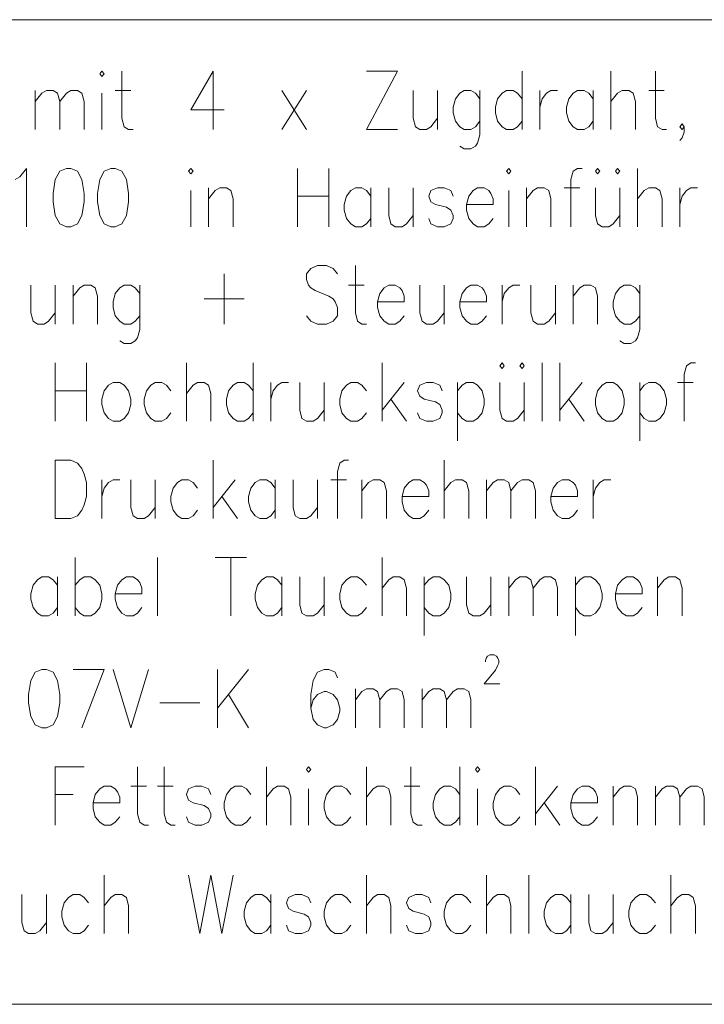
# Model space of a CAD drawing. Extents: x 193 to 943, y 26 to 526.
# Tile 248 of 256: x 559 to 581, y 66 to 98. Entities that reach past the tile are written whole.
import ezdxf

# ---------------------------------------------------------------- set-up
doc = ezdxf.new("R2010")
doc.units = 0
doc.layers.get('0').update_dxf_attribs({"lineweight": 25})
doc.layers.add('KG4_HLS_TEXTE', color=7, linetype='Continuous', lineweight=13)

# ---------------------------------------------------------------- blocks, each defined once
blk = doc.blocks.new('DWGOBJEKT-A069I1907N', base_point=(510.364, 66.327))
at = {"color": 0, "linetype": 'ByBlock', "lineweight": -2, "ltscale": 0.13}
for p, q in [((532.98, 97.953), (633.494, 97.953)), ((561.916, 96.303), (561.844, 96.214)), ((561.844, 96.214), (561.916, 96.125)), ((561.987, 96.214), (561.916, 96.303)), ((561.916, 96.125), (561.987, 96.214)), ((562.559, 96.303), (562.559, 94.785)), ((565.487, 96.303), (564.773, 95.053)), ((565.487, 96.303), (565.487, 94.428)), ((571.416, 96.303), (570.416, 94.428)), ((570.416, 96.303), (571.416, 96.303)), ((575.416, 96.303), (575.416, 94.428)), ((578.273, 96.303), (578.273, 94.428)), ((579.702, 96.303), (579.702, 94.785)), ((559.773, 95.678), (559.773, 94.428)), ((559.773, 95.321), (559.987, 95.589)), ((559.987, 95.589), (560.13, 95.678)), ((560.13, 95.678), (560.344, 95.678)), ((560.344, 95.678), (560.487, 95.589)), ((560.487, 95.589), (560.559, 95.321)), ((560.559, 95.321), (560.773, 95.589)), ((560.773, 95.589), (560.916, 95.678)), ((560.916, 95.678), (561.13, 95.678)), ((561.13, 95.678), (561.273, 95.589)), ((561.273, 95.589), (561.344, 95.321)), ((561.916, 95.589), (561.916, 94.428)), ((562.344, 95.678), (562.844, 95.678)), ((567.702, 95.678), (568.487, 94.428)), ((568.487, 95.678), (567.702, 94.428)), ((571.916, 95.678), (571.916, 94.785)), ((572.702, 95.678), (572.702, 94.428)), ((573.416, 95.589), (573.273, 95.41)), ((573.559, 95.678), (573.416, 95.589)), ((573.773, 95.678), (573.559, 95.678)), ((573.916, 95.589), (573.773, 95.678)), ((574.059, 95.41), (573.916, 95.589)), ((574.059, 95.678), (574.059, 94.25)), ((574.773, 95.589), (574.63, 95.41)), ((574.916, 95.678), (574.773, 95.589)), ((575.13, 95.678), (574.916, 95.678)), ((575.273, 95.589), (575.13, 95.678)), ((575.416, 95.41), (575.273, 95.589)), ((575.987, 95.678), (575.987, 94.428)), ((576.059, 95.41), (576.202, 95.589)), ((576.202, 95.589), (576.344, 95.678)), ((576.344, 95.678), (576.559, 95.678)), ((577.059, 95.589), (576.916, 95.41)), ((577.202, 95.678), (577.059, 95.589)), ((577.416, 95.678), (577.202, 95.678)), ((577.559, 95.589), (577.416, 95.678)), ((577.702, 95.41), (577.559, 95.589)), ((577.702, 95.678), (577.702, 94.428)), ((578.273, 95.321), (578.487, 95.589)), ((578.487, 95.589), (578.63, 95.678)), ((578.63, 95.678), (578.844, 95.678)), ((578.844, 95.678), (578.987, 95.589)), ((578.987, 95.589), (579.059, 95.321)), ((579.487, 95.678), (579.987, 95.678)), ((560.559, 95.321), (560.559, 94.428)), ((561.344, 95.321), (561.344, 94.428)), ((573.273, 95.41), (573.202, 95.142)), ((574.63, 95.41), (574.559, 95.142)), ((575.987, 95.142), (576.059, 95.41)), ((576.916, 95.41), (576.844, 95.142)), ((579.059, 95.321), (579.059, 94.428)), ((564.773, 95.053), (565.844, 95.053)), ((573.202, 95.142), (573.202, 94.964)), ((573.202, 94.964), (573.273, 94.696)), ((574.559, 95.142), (574.559, 94.964)), ((574.559, 94.964), (574.63, 94.696)), ((576.844, 95.142), (576.844, 94.964)), ((576.844, 94.964), (576.916, 94.696)), ((562.559, 94.785), (562.63, 94.517)), ((571.916, 94.785), (571.987, 94.517)), ((572.487, 94.517), (572.702, 94.785)), ((573.273, 94.696), (573.416, 94.517)), ((573.916, 94.517), (574.059, 94.696)), ((574.63, 94.696), (574.773, 94.517)), ((575.273, 94.517), (575.416, 94.696)), ((576.916, 94.696), (577.059, 94.517)), ((577.559, 94.517), (577.702, 94.696)), ((579.702, 94.785), (579.773, 94.517)), ((580.487, 94.517), (580.559, 94.607)), ((580.559, 94.607), (580.63, 94.517)), ((562.63, 94.517), (562.773, 94.428)), ((562.773, 94.428), (562.916, 94.428)), ((570.416, 94.428), (571.416, 94.428)), ((571.987, 94.517), (572.13, 94.428)), ((572.13, 94.428), (572.344, 94.428)), ((572.344, 94.428), (572.487, 94.517)), ((573.416, 94.517), (573.559, 94.428)), ((573.559, 94.428), (573.773, 94.428)), ((573.773, 94.428), (573.916, 94.517)), ((574.059, 94.25), (573.987, 93.982)), ((574.773, 94.517), (574.916, 94.428)), ((574.916, 94.428), (575.13, 94.428)), ((575.13, 94.428), (575.273, 94.517)), ((577.059, 94.517), (577.202, 94.428)), ((577.202, 94.428), (577.416, 94.428)), ((577.416, 94.428), (577.559, 94.517)), ((579.773, 94.517), (579.916, 94.428)), ((579.916, 94.428), (580.059, 94.428)), ((580.559, 94.428), (580.487, 94.517)), ((580.63, 94.517), (580.559, 94.428)), ((580.63, 94.339), (580.559, 94.16)), ((580.63, 94.517), (580.63, 94.339)), ((573.987, 93.982), (573.916, 93.892)), ((580.559, 94.16), (580.487, 94.071)), ((573.559, 93.803), (573.416, 93.892)), ((573.773, 93.803), (573.559, 93.803)), ((573.916, 93.892), (573.773, 93.803)), ((559.273, 92.91), (559.487, 93.178)), ((559.487, 93.178), (559.487, 91.303)), ((560.559, 93.089), (560.416, 92.821)), ((560.773, 93.178), (560.559, 93.089)), ((560.916, 93.178), (560.773, 93.178)), ((561.13, 93.089), (560.916, 93.178)), ((561.273, 92.821), (561.13, 93.089)), ((561.987, 93.089), (561.844, 92.821)), ((562.202, 93.178), (561.987, 93.089)), ((562.344, 93.178), (562.202, 93.178)), ((562.559, 93.089), (562.344, 93.178)), ((562.702, 92.821), (562.559, 93.089)), ((564.773, 93.178), (564.702, 93.089)), ((564.702, 93.089), (564.773, 93)), ((564.844, 93.089), (564.773, 93.178)), ((564.773, 93), (564.844, 93.089)), ((568.202, 93.178), (568.202, 91.303)), ((569.202, 93.178), (569.202, 91.303)), ((574.987, 93.178), (574.916, 93.089)), ((574.916, 93.089), (574.987, 93)), ((575.059, 93.089), (574.987, 93.178)), ((574.987, 93), (575.059, 93.089)), ((577.059, 93.089), (576.987, 92.821)), ((577.202, 93.178), (577.059, 93.089)), ((577.344, 93.178), (577.202, 93.178)), ((577.844, 93.178), (577.773, 93.089)), ((577.773, 93.089), (577.844, 93)), ((577.916, 93.089), (577.844, 93.178)), ((577.844, 93), (577.916, 93.089)), ((578.487, 93.178), (578.416, 93.089)), ((578.416, 93.089), (578.487, 93)), ((578.559, 93.089), (578.487, 93.178)), ((578.487, 93), (578.559, 93.089)), ((579.13, 93.178), (579.13, 91.303)), ((559.13, 92.821), (559.273, 92.91)), ((560.416, 92.821), (560.344, 92.375)), ((561.344, 92.375), (561.273, 92.821)), ((561.844, 92.821), (561.773, 92.375)), ((562.773, 92.375), (562.702, 92.821)), ((576.987, 92.821), (576.987, 91.303)), ((560.344, 92.375), (560.344, 92.107)), ((561.344, 92.107), (561.344, 92.375)), ((561.773, 92.375), (561.773, 92.107)), ((562.773, 92.107), (562.773, 92.375)), ((564.773, 92.464), (564.773, 91.303)), ((565.344, 92.553), (565.344, 91.303)), ((565.344, 92.196), (565.559, 92.464)), ((565.559, 92.464), (565.702, 92.553)), ((565.702, 92.553), (565.916, 92.553)), ((565.916, 92.553), (566.059, 92.464)), ((566.059, 92.464), (566.13, 92.196)), ((569.916, 92.464), (569.773, 92.285)), ((570.059, 92.553), (569.916, 92.464)), ((570.273, 92.553), (570.059, 92.553)), ((570.416, 92.464), (570.273, 92.553)), ((570.559, 92.285), (570.416, 92.464)), ((570.559, 92.553), (570.559, 91.303)), ((571.13, 92.553), (571.13, 91.66)), ((571.916, 92.553), (571.916, 91.303)), ((572.487, 92.464), (572.416, 92.285)), ((572.702, 92.553), (572.487, 92.464)), ((572.916, 92.553), (572.702, 92.553)), ((573.13, 92.464), (572.916, 92.553)), ((573.202, 92.285), (573.13, 92.464)), ((573.844, 92.464), (573.702, 92.285)), ((573.987, 92.553), (573.844, 92.464)), ((574.202, 92.553), (573.987, 92.553)), ((574.344, 92.464), (574.202, 92.553)), ((574.416, 92.375), (574.344, 92.464)), ((574.487, 92.196), (574.416, 92.375)), ((574.987, 92.464), (574.987, 91.303)), ((575.559, 92.553), (575.559, 91.303)), ((575.559, 92.196), (575.773, 92.464)), ((575.773, 92.464), (575.916, 92.553)), ((575.916, 92.553), (576.13, 92.553)), ((576.13, 92.553), (576.273, 92.464)), ((576.273, 92.464), (576.344, 92.196)), ((576.773, 92.553), (577.273, 92.553)), ((577.773, 92.553), (577.773, 91.66)), ((578.559, 92.553), (578.559, 91.303)), ((579.13, 92.196), (579.344, 92.464)), ((579.344, 92.464), (579.487, 92.553)), ((579.487, 92.553), (579.702, 92.553)), ((579.702, 92.553), (579.844, 92.464)), ((579.844, 92.464), (579.916, 92.196)), ((580.487, 92.553), (580.487, 91.303)), ((580.559, 92.285), (580.702, 92.464)), ((580.702, 92.464), (580.844, 92.553)), ((580.844, 92.553), (581.059, 92.553)), ((560.344, 92.107), (560.416, 91.66)), ((561.273, 91.66), (561.344, 92.107)), ((561.773, 92.107), (561.844, 91.66)), ((562.702, 91.66), (562.773, 92.107)), ((566.13, 92.196), (566.13, 91.303)), ((568.202, 92.285), (569.202, 92.285)), ((569.773, 92.285), (569.702, 92.017)), ((572.416, 92.285), (572.487, 92.107)), ((572.487, 92.107), (572.63, 92.017)), ((573.702, 92.285), (573.63, 92.017)), ((574.487, 92.017), (574.487, 92.196)), ((576.344, 92.196), (576.344, 91.303)), ((579.916, 92.196), (579.916, 91.303)), ((580.487, 92.017), (580.559, 92.285)), ((569.702, 92.017), (569.702, 91.839)), ((569.702, 91.839), (569.773, 91.571)), ((572.63, 92.017), (572.987, 91.928)), ((572.987, 91.928), (573.13, 91.839)), ((573.13, 91.839), (573.202, 91.66)), ((573.63, 92.017), (574.487, 92.017)), ((573.63, 92.017), (573.63, 91.839)), ((573.63, 91.839), (573.702, 91.571)), ((560.416, 91.66), (560.559, 91.392)), ((561.13, 91.392), (561.273, 91.66)), ((561.844, 91.66), (561.987, 91.392)), ((562.559, 91.392), (562.702, 91.66)), ((569.773, 91.571), (569.916, 91.392)), ((570.416, 91.392), (570.559, 91.571)), ((571.13, 91.66), (571.202, 91.392)), ((571.702, 91.392), (571.916, 91.66)), ((572.487, 91.392), (572.416, 91.571)), ((573.202, 91.571), (573.13, 91.392)), ((573.202, 91.66), (573.202, 91.571)), ((573.702, 91.571), (573.844, 91.392)), ((574.344, 91.392), (574.487, 91.571)), ((577.773, 91.66), (577.844, 91.392)), ((578.344, 91.392), (578.559, 91.66)), ((560.559, 91.392), (560.773, 91.303)), ((560.773, 91.303), (560.916, 91.303)), ((560.916, 91.303), (561.13, 91.392)), ((561.987, 91.392), (562.202, 91.303)), ((562.202, 91.303), (562.344, 91.303)), ((562.344, 91.303), (562.559, 91.392)), ((569.916, 91.392), (570.059, 91.303)), ((570.059, 91.303), (570.273, 91.303)), ((570.273, 91.303), (570.416, 91.392)), ((571.202, 91.392), (571.344, 91.303)), ((571.344, 91.303), (571.559, 91.303)), ((571.559, 91.303), (571.702, 91.392)), ((572.702, 91.303), (572.487, 91.392)), ((572.916, 91.303), (572.702, 91.303)), ((573.13, 91.392), (572.916, 91.303)), ((573.844, 91.392), (573.987, 91.303)), ((573.987, 91.303), (574.202, 91.303)), ((574.202, 91.303), (574.344, 91.392)), ((577.844, 91.392), (577.987, 91.303)), ((577.987, 91.303), (578.202, 91.303)), ((578.202, 91.303), (578.344, 91.392)), ((568.63, 89.964), (568.487, 89.785)), ((568.844, 90.053), (568.63, 89.964)), ((569.13, 90.053), (568.844, 90.053)), ((569.344, 89.964), (569.13, 90.053)), ((569.487, 89.785), (569.344, 89.964)), ((570.059, 90.053), (570.059, 88.535)), ((565.844, 89.785), (565.844, 88.178)), ((568.487, 89.785), (568.487, 89.607)), ((568.487, 89.607), (568.559, 89.428)), ((559.63, 89.428), (559.63, 88.535)), ((560.416, 89.428), (560.416, 88.178)), ((560.987, 89.428), (560.987, 88.178)), ((560.987, 89.071), (561.202, 89.339)), ((561.202, 89.339), (561.344, 89.428)), ((561.344, 89.428), (561.559, 89.428)), ((561.559, 89.428), (561.702, 89.339)), ((561.702, 89.339), (561.773, 89.071)), ((562.487, 89.339), (562.344, 89.16)), ((562.63, 89.428), (562.487, 89.339)), ((562.844, 89.428), (562.63, 89.428)), ((562.987, 89.339), (562.844, 89.428)), ((563.13, 89.16), (562.987, 89.339)), ((563.13, 89.428), (563.13, 88)), ((568.559, 89.428), (568.63, 89.339)), ((568.63, 89.339), (568.773, 89.25)), ((568.773, 89.25), (569.202, 89.071)), ((569.844, 89.428), (570.344, 89.428)), ((570.987, 89.339), (570.844, 89.16)), ((571.13, 89.428), (570.987, 89.339)), ((571.344, 89.428), (571.13, 89.428)), ((571.487, 89.339), (571.344, 89.428)), ((571.559, 89.25), (571.487, 89.339)), ((571.63, 89.071), (571.559, 89.25)), ((572.13, 89.428), (572.13, 88.535)), ((572.916, 89.428), (572.916, 88.178)), ((573.63, 89.339), (573.487, 89.16)), ((573.773, 89.428), (573.63, 89.339)), ((573.987, 89.428), (573.773, 89.428)), ((574.13, 89.339), (573.987, 89.428)), ((574.202, 89.25), (574.13, 89.339)), ((574.273, 89.071), (574.202, 89.25)), ((574.773, 89.428), (574.773, 88.178)), ((574.844, 89.16), (574.987, 89.339)), ((574.987, 89.339), (575.13, 89.428)), ((575.13, 89.428), (575.344, 89.428)), ((575.702, 89.428), (575.702, 88.535)), ((576.487, 89.428), (576.487, 88.178)), ((577.059, 89.428), (577.059, 88.178)), ((577.059, 89.071), (577.273, 89.339)), ((577.273, 89.339), (577.416, 89.428)), ((577.416, 89.428), (577.63, 89.428)), ((577.63, 89.428), (577.773, 89.339)), ((577.773, 89.339), (577.844, 89.071)), ((578.559, 89.339), (578.416, 89.16)), ((578.702, 89.428), (578.559, 89.339)), ((578.916, 89.428), (578.702, 89.428)), ((579.059, 89.339), (578.916, 89.428)), ((579.202, 89.16), (579.059, 89.339)), ((579.202, 89.428), (579.202, 88)), ((561.773, 89.071), (561.773, 88.178)), ((562.344, 89.16), (562.273, 88.892)), ((562.273, 88.892), (562.273, 88.714)), ((565.202, 88.982), (566.487, 88.982)), ((569.202, 89.071), (569.344, 88.982)), ((569.344, 88.982), (569.416, 88.892)), ((569.416, 88.892), (569.487, 88.714)), ((570.844, 89.16), (570.773, 88.892)), ((570.773, 88.892), (571.63, 88.892)), ((570.773, 88.892), (570.773, 88.714)), ((571.63, 88.892), (571.63, 89.071)), ((573.487, 89.16), (573.416, 88.892)), ((573.416, 88.892), (574.273, 88.892)), ((573.416, 88.892), (573.416, 88.714)), ((574.273, 88.892), (574.273, 89.071)), ((574.773, 88.892), (574.844, 89.16)), ((577.844, 89.071), (577.844, 88.178)), ((578.416, 89.16), (578.344, 88.892)), ((578.344, 88.892), (578.344, 88.714)), ((562.273, 88.714), (562.344, 88.446)), ((569.487, 88.714), (569.487, 88.446)), ((570.773, 88.714), (570.844, 88.446)), ((573.416, 88.714), (573.487, 88.446)), ((578.344, 88.714), (578.416, 88.446)), ((559.63, 88.535), (559.702, 88.267)), ((559.702, 88.267), (559.844, 88.178)), ((560.059, 88.178), (560.202, 88.267)), ((560.202, 88.267), (560.416, 88.535)), ((562.344, 88.446), (562.487, 88.267)), ((562.487, 88.267), (562.63, 88.178)), ((562.844, 88.178), (562.987, 88.267)), ((562.987, 88.267), (563.13, 88.446)), ((568.63, 88.267), (568.487, 88.446)), ((568.844, 88.178), (568.63, 88.267)), ((569.344, 88.267), (569.13, 88.178)), ((569.487, 88.446), (569.344, 88.267)), ((570.059, 88.535), (570.13, 88.267)), ((570.13, 88.267), (570.273, 88.178)), ((570.844, 88.446), (570.987, 88.267)), ((570.987, 88.267), (571.13, 88.178)), ((571.344, 88.178), (571.487, 88.267)), ((571.487, 88.267), (571.63, 88.446)), ((572.13, 88.535), (572.202, 88.267)), ((572.202, 88.267), (572.344, 88.178)), ((572.559, 88.178), (572.702, 88.267)), ((572.702, 88.267), (572.916, 88.535)), ((573.487, 88.446), (573.63, 88.267)), ((573.63, 88.267), (573.773, 88.178)), ((573.987, 88.178), (574.13, 88.267)), ((574.13, 88.267), (574.273, 88.446)), ((575.702, 88.535), (575.773, 88.267)), ((575.773, 88.267), (575.916, 88.178)), ((576.13, 88.178), (576.273, 88.267)), ((576.273, 88.267), (576.487, 88.535)), ((578.416, 88.446), (578.559, 88.267)), ((578.559, 88.267), (578.702, 88.178)), ((578.916, 88.178), (579.059, 88.267)), ((579.059, 88.267), (579.202, 88.446)), ((559.844, 88.178), (560.059, 88.178)), ((562.63, 88.178), (562.844, 88.178)), ((563.13, 88), (563.059, 87.732)), ((569.13, 88.178), (568.844, 88.178)), ((570.273, 88.178), (570.416, 88.178)), ((571.13, 88.178), (571.344, 88.178)), ((572.344, 88.178), (572.559, 88.178)), ((573.773, 88.178), (573.987, 88.178)), ((575.916, 88.178), (576.13, 88.178)), ((578.702, 88.178), (578.916, 88.178)), ((579.202, 88), (579.13, 87.732)), ((562.63, 87.553), (562.487, 87.642)), ((562.987, 87.642), (562.844, 87.553)), ((563.059, 87.732), (562.987, 87.642)), ((578.702, 87.553), (578.559, 87.642)), ((579.059, 87.642), (578.916, 87.553)), ((579.13, 87.732), (579.059, 87.642)), ((562.844, 87.553), (562.63, 87.553)), ((578.916, 87.553), (578.702, 87.553)), ((560.416, 86.928), (560.416, 85.053)), ((561.416, 86.928), (561.416, 85.053)), ((564.63, 86.928), (564.63, 85.053)), ((566.773, 86.928), (566.773, 85.053)), ((570.916, 86.928), (570.916, 85.053)), ((574.773, 86.928), (574.702, 86.839)), ((574.702, 86.839), (574.773, 86.75)), ((574.844, 86.839), (574.773, 86.928)), ((574.773, 86.75), (574.844, 86.839)), ((575.416, 86.928), (575.344, 86.839)), ((575.344, 86.839), (575.416, 86.75)), ((575.487, 86.839), (575.416, 86.928)), ((575.416, 86.75), (575.487, 86.839)), ((576.059, 86.928), (576.059, 85.053)), ((576.63, 86.928), (576.63, 85.053)), ((580.702, 86.839), (580.63, 86.571)), ((580.844, 86.928), (580.702, 86.839)), ((580.987, 86.928), (580.844, 86.928)), ((580.63, 86.571), (580.63, 85.053)), ((560.416, 86.035), (561.416, 86.035)), ((561.987, 86.035), (561.916, 85.767)), ((562.13, 86.214), (561.987, 86.035)), ((562.273, 86.303), (562.13, 86.214)), ((562.487, 86.303), (562.273, 86.303)), ((562.63, 86.214), (562.487, 86.303)), ((562.773, 86.035), (562.63, 86.214)), ((562.844, 85.767), (562.773, 86.035)), ((563.344, 86.035), (563.273, 85.767)), ((563.487, 86.214), (563.344, 86.035)), ((563.63, 86.303), (563.487, 86.214)), ((563.844, 86.303), (563.63, 86.303)), ((563.987, 86.214), (563.844, 86.303)), ((564.13, 86.035), (563.987, 86.214)), ((564.63, 85.946), (564.844, 86.214)), ((564.844, 86.214), (564.987, 86.303)), ((564.987, 86.303), (565.202, 86.303)), ((565.202, 86.303), (565.344, 86.214)), ((565.344, 86.214), (565.416, 85.946)), ((565.987, 86.035), (565.916, 85.767)), ((566.13, 86.214), (565.987, 86.035)), ((566.273, 86.303), (566.13, 86.214)), ((566.487, 86.303), (566.273, 86.303)), ((566.63, 86.214), (566.487, 86.303)), ((566.773, 86.035), (566.63, 86.214)), ((567.344, 86.303), (567.344, 85.053)), ((567.344, 85.767), (567.416, 86.035)), ((567.416, 86.035), (567.559, 86.214)), ((567.559, 86.214), (567.702, 86.303)), ((567.702, 86.303), (567.916, 86.303)), ((568.273, 86.303), (568.273, 85.41)), ((569.059, 86.303), (569.059, 85.053)), ((569.63, 86.035), (569.559, 85.767)), ((569.773, 86.214), (569.63, 86.035)), ((569.916, 86.303), (569.773, 86.214)), ((570.13, 86.303), (569.916, 86.303)), ((570.273, 86.214), (570.13, 86.303)), ((570.416, 86.035), (570.273, 86.214)), ((571.63, 86.303), (570.916, 85.41)), ((572.13, 86.214), (572.059, 86.035)), ((572.059, 86.035), (572.13, 85.857)), ((572.344, 86.303), (572.13, 86.214)), ((572.559, 86.303), (572.344, 86.303)), ((572.773, 86.214), (572.559, 86.303)), ((572.844, 86.035), (572.773, 86.214)), ((573.344, 86.303), (573.344, 84.428)), ((573.344, 86.035), (573.487, 86.214)), ((573.487, 86.214), (573.63, 86.303)), ((573.63, 86.303), (573.844, 86.303)), ((573.844, 86.303), (573.987, 86.214)), ((573.987, 86.214), (574.13, 86.035)), ((574.13, 86.035), (574.202, 85.767)), ((574.702, 86.303), (574.702, 85.41)), ((575.487, 86.303), (575.487, 85.053)), ((577.344, 86.303), (576.63, 85.41)), ((577.844, 86.035), (577.773, 85.767)), ((577.987, 86.214), (577.844, 86.035)), ((578.13, 86.303), (577.987, 86.214)), ((578.344, 86.303), (578.13, 86.303)), ((578.487, 86.214), (578.344, 86.303)), ((578.63, 86.035), (578.487, 86.214)), ((578.702, 85.767), (578.63, 86.035)), ((579.202, 86.303), (579.202, 84.428)), ((579.202, 86.035), (579.344, 86.214)), ((579.344, 86.214), (579.487, 86.303)), ((579.487, 86.303), (579.702, 86.303)), ((579.702, 86.303), (579.844, 86.214)), ((579.844, 86.214), (579.987, 86.035)), ((579.987, 86.035), (580.059, 85.767)), ((580.416, 86.303), (580.916, 86.303)), ((561.916, 85.767), (561.916, 85.589)), ((562.844, 85.589), (562.844, 85.767)), ((563.273, 85.767), (563.273, 85.589)), ((565.416, 85.946), (565.416, 85.053)), ((565.916, 85.767), (565.916, 85.589)), ((569.559, 85.767), (569.559, 85.589)), ((571.202, 85.767), (571.702, 85.053)), ((572.13, 85.857), (572.273, 85.767)), ((572.273, 85.767), (572.63, 85.678)), ((574.202, 85.767), (574.202, 85.589)), ((576.916, 85.767), (577.416, 85.053)), ((577.773, 85.767), (577.773, 85.589)), ((578.702, 85.589), (578.702, 85.767)), ((580.059, 85.767), (580.059, 85.589)), ((561.916, 85.589), (561.987, 85.321)), ((562.773, 85.321), (562.844, 85.589)), ((563.273, 85.589), (563.344, 85.321)), ((565.916, 85.589), (565.987, 85.321)), ((568.273, 85.41), (568.344, 85.142)), ((568.844, 85.142), (569.059, 85.41)), ((569.559, 85.589), (569.63, 85.321)), ((572.63, 85.678), (572.773, 85.589)), ((572.773, 85.589), (572.844, 85.41)), ((572.844, 85.41), (572.844, 85.321)), ((574.202, 85.589), (574.13, 85.321)), ((574.702, 85.41), (574.773, 85.142)), ((575.273, 85.142), (575.487, 85.41)), ((577.773, 85.589), (577.844, 85.321)), ((578.63, 85.321), (578.702, 85.589)), ((580.059, 85.589), (579.987, 85.321)), ((561.987, 85.321), (562.13, 85.142)), ((562.13, 85.142), (562.273, 85.053)), ((562.487, 85.053), (562.63, 85.142)), ((562.63, 85.142), (562.773, 85.321)), ((563.344, 85.321), (563.487, 85.142)), ((563.487, 85.142), (563.63, 85.053)), ((563.844, 85.053), (563.987, 85.142)), ((563.987, 85.142), (564.13, 85.321)), ((565.987, 85.321), (566.13, 85.142)), ((566.13, 85.142), (566.273, 85.053)), ((566.487, 85.053), (566.63, 85.142)), ((566.63, 85.142), (566.773, 85.321)), ((568.344, 85.142), (568.487, 85.053)), ((568.702, 85.053), (568.844, 85.142)), ((569.63, 85.321), (569.773, 85.142)), ((569.773, 85.142), (569.916, 85.053)), ((570.13, 85.053), (570.273, 85.142)), ((570.273, 85.142), (570.416, 85.321)), ((572.13, 85.142), (572.059, 85.321)), ((572.344, 85.053), (572.13, 85.142)), ((572.773, 85.142), (572.559, 85.053)), ((572.844, 85.321), (572.773, 85.142)), ((573.487, 85.142), (573.344, 85.321)), ((573.63, 85.053), (573.487, 85.142)), ((573.987, 85.142), (573.844, 85.053)), ((574.13, 85.321), (573.987, 85.142)), ((574.773, 85.142), (574.916, 85.053)), ((575.13, 85.053), (575.273, 85.142)), ((577.844, 85.321), (577.987, 85.142)), ((577.987, 85.142), (578.13, 85.053)), ((578.344, 85.053), (578.487, 85.142)), ((578.487, 85.142), (578.63, 85.321)), ((579.344, 85.142), (579.202, 85.321)), ((579.487, 85.053), (579.344, 85.142)), ((579.844, 85.142), (579.702, 85.053)), ((579.987, 85.321), (579.844, 85.142)), ((562.273, 85.053), (562.487, 85.053)), ((563.63, 85.053), (563.844, 85.053)), ((566.273, 85.053), (566.487, 85.053)), ((568.487, 85.053), (568.702, 85.053)), ((569.916, 85.053), (570.13, 85.053)), ((572.559, 85.053), (572.344, 85.053)), ((573.844, 85.053), (573.63, 85.053)), ((574.916, 85.053), (575.13, 85.053)), ((578.13, 85.053), (578.344, 85.053)), ((579.702, 85.053), (579.487, 85.053)), ((560.416, 83.803), (560.416, 81.928)), ((560.416, 83.803), (560.916, 83.803)), ((560.916, 83.803), (561.13, 83.714)), ((561.13, 83.714), (561.273, 83.535)), ((561.273, 83.535), (561.344, 83.357)), ((565.487, 83.803), (565.487, 81.928)), ((569.559, 83.714), (569.487, 83.446)), ((569.702, 83.803), (569.559, 83.714)), ((569.844, 83.803), (569.702, 83.803)), ((572.916, 83.803), (572.916, 81.928)), ((561.344, 83.357), (561.416, 83.089)), ((561.916, 83.178), (561.916, 81.928)), ((562.13, 83.089), (562.273, 83.178)), ((562.273, 83.178), (562.487, 83.178)), ((562.844, 83.178), (562.844, 82.285)), ((563.63, 83.178), (563.63, 81.928)), ((564.487, 83.178), (564.344, 83.089)), ((564.702, 83.178), (564.487, 83.178)), ((564.844, 83.089), (564.702, 83.178)), ((566.202, 83.178), (565.487, 82.285)), ((566.987, 83.178), (566.844, 83.089)), ((567.202, 83.178), (566.987, 83.178)), ((567.344, 83.089), (567.202, 83.178)), ((567.487, 83.178), (567.487, 81.928)), ((568.059, 83.178), (568.059, 82.285)), ((568.844, 83.178), (568.844, 81.928)), ((569.273, 83.178), (569.773, 83.178)), ((569.487, 83.446), (569.487, 81.928)), ((570.273, 83.178), (570.273, 81.928)), ((570.487, 83.089), (570.63, 83.178)), ((570.63, 83.178), (570.844, 83.178)), ((570.844, 83.178), (570.987, 83.089)), ((571.916, 83.178), (571.773, 83.089)), ((572.13, 83.178), (571.916, 83.178)), ((572.273, 83.089), (572.13, 83.178)), ((573.13, 83.089), (573.273, 83.178)), ((573.273, 83.178), (573.487, 83.178)), ((573.487, 83.178), (573.63, 83.089)), ((574.273, 83.178), (574.273, 81.928)), ((574.487, 83.089), (574.63, 83.178)), ((574.63, 83.178), (574.844, 83.178)), ((574.844, 83.178), (574.987, 83.089)), ((575.273, 83.089), (575.416, 83.178)), ((575.416, 83.178), (575.63, 83.178)), ((575.63, 83.178), (575.773, 83.089)), ((576.702, 83.178), (576.559, 83.089)), ((576.916, 83.178), (576.702, 83.178)), ((577.059, 83.089), (576.916, 83.178)), ((577.702, 83.178), (577.702, 81.928)), ((577.916, 83.089), (578.059, 83.178)), ((578.059, 83.178), (578.273, 83.178)), ((561.416, 83.089), (561.416, 82.642)), ((561.916, 82.642), (561.987, 82.91)), ((561.987, 82.91), (562.13, 83.089)), ((564.202, 82.91), (564.13, 82.642)), ((564.344, 83.089), (564.202, 82.91)), ((564.987, 82.91), (564.844, 83.089)), ((566.702, 82.91), (566.63, 82.642)), ((566.844, 83.089), (566.702, 82.91)), ((567.487, 82.91), (567.344, 83.089)), ((570.273, 82.821), (570.487, 83.089)), ((570.987, 83.089), (571.059, 82.821)), ((571.63, 82.91), (571.559, 82.642)), ((571.773, 83.089), (571.63, 82.91)), ((572.344, 83), (572.273, 83.089)), ((572.416, 82.821), (572.344, 83)), ((572.916, 82.821), (573.13, 83.089)), ((573.63, 83.089), (573.702, 82.821)), ((574.273, 82.821), (574.487, 83.089)), ((574.987, 83.089), (575.059, 82.821)), ((575.059, 82.821), (575.273, 83.089)), ((575.773, 83.089), (575.844, 82.821)), ((576.416, 82.91), (576.344, 82.642)), ((576.559, 83.089), (576.416, 82.91)), ((577.13, 83), (577.059, 83.089)), ((577.202, 82.821), (577.13, 83)), ((577.702, 82.642), (577.773, 82.91)), ((577.773, 82.91), (577.916, 83.089)), ((561.416, 82.642), (561.344, 82.375)), ((564.13, 82.642), (564.13, 82.464)), ((565.773, 82.642), (566.273, 81.928)), ((566.63, 82.642), (566.63, 82.464)), ((571.059, 82.821), (571.059, 81.928)), ((571.559, 82.642), (572.416, 82.642)), ((571.559, 82.642), (571.559, 82.464)), ((572.416, 82.642), (572.416, 82.821)), ((573.702, 82.821), (573.702, 81.928)), ((575.059, 82.821), (575.059, 81.928)), ((575.844, 82.821), (575.844, 81.928)), ((576.344, 82.642), (577.202, 82.642)), ((576.344, 82.642), (576.344, 82.464)), ((577.202, 82.642), (577.202, 82.821)), ((561.344, 82.375), (561.273, 82.196)), ((562.844, 82.285), (562.916, 82.017)), ((563.416, 82.017), (563.63, 82.285)), ((564.13, 82.464), (564.202, 82.196)), ((566.63, 82.464), (566.702, 82.196)), ((568.059, 82.285), (568.13, 82.017)), ((568.63, 82.017), (568.844, 82.285)), ((571.559, 82.464), (571.63, 82.196)), ((576.344, 82.464), (576.416, 82.196)), ((560.916, 81.928), (560.416, 81.928)), ((561.13, 82.017), (560.916, 81.928)), ((561.273, 82.196), (561.13, 82.017)), ((562.916, 82.017), (563.059, 81.928)), ((563.059, 81.928), (563.273, 81.928)), ((563.273, 81.928), (563.416, 82.017)), ((564.202, 82.196), (564.344, 82.017)), ((564.344, 82.017), (564.487, 81.928)), ((564.487, 81.928), (564.702, 81.928)), ((564.702, 81.928), (564.844, 82.017)), ((564.844, 82.017), (564.987, 82.196)), ((566.702, 82.196), (566.844, 82.017)), ((566.844, 82.017), (566.987, 81.928)), ((566.987, 81.928), (567.202, 81.928)), ((567.202, 81.928), (567.344, 82.017)), ((567.344, 82.017), (567.487, 82.196)), ((568.13, 82.017), (568.273, 81.928)), ((568.273, 81.928), (568.487, 81.928)), ((568.487, 81.928), (568.63, 82.017)), ((571.63, 82.196), (571.773, 82.017)), ((571.773, 82.017), (571.916, 81.928)), ((571.916, 81.928), (572.13, 81.928)), ((572.13, 81.928), (572.273, 82.017)), ((572.273, 82.017), (572.416, 82.196)), ((576.416, 82.196), (576.559, 82.017)), ((576.559, 82.017), (576.702, 81.928)), ((576.702, 81.928), (576.916, 81.928)), ((576.916, 81.928), (577.059, 82.017)), ((577.059, 82.017), (577.202, 82.196)), ((561.059, 80.678), (561.059, 78.803)), ((563.702, 80.678), (563.702, 78.803)), ((565.559, 80.678), (566.559, 80.678)), ((566.059, 80.678), (566.059, 78.803)), ((570.916, 80.678), (570.916, 78.803)), ((559.987, 80.053), (559.844, 79.964)), ((560.202, 80.053), (559.987, 80.053)), ((560.344, 79.964), (560.202, 80.053)), ((560.487, 80.053), (560.487, 78.803)), ((561.202, 79.964), (561.344, 80.053)), ((561.344, 80.053), (561.559, 80.053)), ((561.559, 80.053), (561.702, 79.964)), ((562.702, 80.053), (562.559, 79.964)), ((562.916, 80.053), (562.702, 80.053)), ((563.059, 79.964), (562.916, 80.053)), ((567.202, 80.053), (567.059, 79.964)), ((567.416, 80.053), (567.202, 80.053)), ((567.559, 79.964), (567.416, 80.053)), ((567.702, 80.053), (567.702, 78.803)), ((568.273, 80.053), (568.273, 79.16)), ((569.059, 80.053), (569.059, 78.803)), ((569.916, 80.053), (569.773, 79.964)), ((570.13, 80.053), (569.916, 80.053)), ((570.273, 79.964), (570.13, 80.053)), ((571.13, 79.964), (571.273, 80.053)), ((571.273, 80.053), (571.487, 80.053)), ((571.487, 80.053), (571.63, 79.964)), ((572.273, 80.053), (572.273, 78.178)), ((572.416, 79.964), (572.559, 80.053)), ((572.559, 80.053), (572.773, 80.053)), ((572.773, 80.053), (572.916, 79.964)), ((573.63, 80.053), (573.63, 79.16)), ((574.416, 80.053), (574.416, 78.803)), ((574.987, 80.053), (574.987, 78.803)), ((575.202, 79.964), (575.344, 80.053)), ((575.344, 80.053), (575.559, 80.053)), ((575.559, 80.053), (575.702, 79.964)), ((575.987, 79.964), (576.13, 80.053)), ((576.13, 80.053), (576.344, 80.053)), ((576.344, 80.053), (576.487, 79.964)), ((577.13, 80.053), (577.13, 78.178)), ((577.273, 79.964), (577.416, 80.053)), ((577.416, 80.053), (577.63, 80.053)), ((577.63, 80.053), (577.773, 79.964)), ((578.773, 80.053), (578.63, 79.964)), ((578.987, 80.053), (578.773, 80.053)), ((579.13, 79.964), (578.987, 80.053)), ((579.773, 80.053), (579.773, 78.803)), ((579.987, 79.964), (580.13, 80.053)), ((580.13, 80.053), (580.344, 80.053)), ((580.344, 80.053), (580.487, 79.964)), ((559.702, 79.785), (559.63, 79.517)), ((559.844, 79.964), (559.702, 79.785)), ((560.487, 79.785), (560.344, 79.964)), ((561.059, 79.785), (561.202, 79.964)), ((561.702, 79.964), (561.844, 79.785)), ((561.844, 79.785), (561.916, 79.517)), ((562.416, 79.785), (562.344, 79.517)), ((562.559, 79.964), (562.416, 79.785)), ((563.13, 79.875), (563.059, 79.964)), ((563.202, 79.696), (563.13, 79.875)), ((566.916, 79.785), (566.844, 79.517)), ((567.059, 79.964), (566.916, 79.785)), ((567.702, 79.785), (567.559, 79.964)), ((569.63, 79.785), (569.559, 79.517)), ((569.773, 79.964), (569.63, 79.785)), ((570.416, 79.785), (570.273, 79.964)), ((570.916, 79.696), (571.13, 79.964)), ((571.63, 79.964), (571.702, 79.696)), ((572.273, 79.785), (572.416, 79.964)), ((572.916, 79.964), (573.059, 79.785)), ((573.059, 79.785), (573.13, 79.517)), ((574.987, 79.696), (575.202, 79.964)), ((575.702, 79.964), (575.773, 79.696)), ((575.773, 79.696), (575.987, 79.964)), ((576.487, 79.964), (576.559, 79.696)), ((577.13, 79.785), (577.273, 79.964)), ((577.773, 79.964), (577.916, 79.785)), ((577.916, 79.785), (577.987, 79.517)), ((578.487, 79.785), (578.416, 79.517)), ((578.63, 79.964), (578.487, 79.785)), ((579.202, 79.875), (579.13, 79.964)), ((579.273, 79.696), (579.202, 79.875)), ((579.773, 79.696), (579.987, 79.964)), ((580.487, 79.964), (580.559, 79.696)), ((559.63, 79.517), (559.63, 79.339)), ((561.916, 79.517), (561.916, 79.339)), ((562.344, 79.517), (563.202, 79.517)), ((562.344, 79.517), (562.344, 79.339)), ((563.202, 79.517), (563.202, 79.696)), ((566.844, 79.517), (566.844, 79.339)), ((569.559, 79.517), (569.559, 79.339)), ((571.702, 79.696), (571.702, 78.803)), ((573.13, 79.517), (573.13, 79.339)), ((575.773, 79.696), (575.773, 78.803)), ((576.559, 79.696), (576.559, 78.803)), ((577.987, 79.517), (577.987, 79.339)), ((578.416, 79.517), (579.273, 79.517)), ((578.416, 79.517), (578.416, 79.339)), ((579.273, 79.517), (579.273, 79.696)), ((580.559, 79.696), (580.559, 78.803)), ((559.63, 79.339), (559.702, 79.071)), ((559.702, 79.071), (559.844, 78.892)), ((560.344, 78.892), (560.487, 79.071)), ((561.202, 78.892), (561.059, 79.071)), ((561.844, 79.071), (561.702, 78.892)), ((561.916, 79.339), (561.844, 79.071)), ((562.344, 79.339), (562.416, 79.071)), ((562.416, 79.071), (562.559, 78.892)), ((563.059, 78.892), (563.202, 79.071)), ((566.844, 79.339), (566.916, 79.071)), ((566.916, 79.071), (567.059, 78.892)), ((567.559, 78.892), (567.702, 79.071)), ((568.273, 79.16), (568.344, 78.892)), ((568.844, 78.892), (569.059, 79.16)), ((569.559, 79.339), (569.63, 79.071)), ((569.63, 79.071), (569.773, 78.892)), ((570.273, 78.892), (570.416, 79.071)), ((572.416, 78.892), (572.273, 79.071)), ((573.059, 79.071), (572.916, 78.892)), ((573.13, 79.339), (573.059, 79.071)), ((573.63, 79.16), (573.702, 78.892)), ((574.202, 78.892), (574.416, 79.16)), ((577.273, 78.892), (577.13, 79.071)), ((577.916, 79.071), (577.773, 78.892)), ((577.987, 79.339), (577.916, 79.071)), ((578.416, 79.339), (578.487, 79.071)), ((578.487, 79.071), (578.63, 78.892)), ((579.13, 78.892), (579.273, 79.071)), ((559.844, 78.892), (559.987, 78.803)), ((559.987, 78.803), (560.202, 78.803)), ((560.202, 78.803), (560.344, 78.892)), ((561.344, 78.803), (561.202, 78.892)), ((561.559, 78.803), (561.344, 78.803)), ((561.702, 78.892), (561.559, 78.803)), ((562.559, 78.892), (562.702, 78.803)), ((562.702, 78.803), (562.916, 78.803)), ((562.916, 78.803), (563.059, 78.892)), ((567.059, 78.892), (567.202, 78.803)), ((567.202, 78.803), (567.416, 78.803)), ((567.416, 78.803), (567.559, 78.892)), ((568.344, 78.892), (568.487, 78.803)), ((568.487, 78.803), (568.702, 78.803)), ((568.702, 78.803), (568.844, 78.892)), ((569.773, 78.892), (569.916, 78.803)), ((569.916, 78.803), (570.13, 78.803)), ((570.13, 78.803), (570.273, 78.892)), ((572.559, 78.803), (572.416, 78.892)), ((572.773, 78.803), (572.559, 78.803)), ((572.916, 78.892), (572.773, 78.803)), ((573.702, 78.892), (573.844, 78.803)), ((573.844, 78.803), (574.059, 78.803)), ((574.059, 78.803), (574.202, 78.892)), ((577.416, 78.803), (577.273, 78.892)), ((577.63, 78.803), (577.416, 78.803)), ((577.773, 78.892), (577.63, 78.803)), ((578.63, 78.892), (578.773, 78.803)), ((578.773, 78.803), (578.987, 78.803)), ((578.987, 78.803), (579.13, 78.892)), ((574.273, 77.464), (574.309, 77.509)), ((574.309, 77.509), (574.38, 77.553)), ((574.38, 77.553), (574.523, 77.553)), ((574.523, 77.553), (574.594, 77.509)), ((574.594, 77.509), (574.63, 77.464)), ((574.237, 77.375), (574.273, 77.464)), ((574.237, 77.33), (574.237, 77.375)), ((574.63, 77.196), (574.559, 77.062)), ((574.63, 77.464), (574.666, 77.375)), ((574.666, 77.285), (574.63, 77.196)), ((574.666, 77.375), (574.666, 77.285)), ((559.773, 76.995), (559.63, 76.727)), ((559.987, 77.084), (559.773, 76.995)), ((560.13, 77.084), (559.987, 77.084)), ((560.344, 76.995), (560.13, 77.084)), ((560.487, 76.727), (560.344, 76.995)), ((560.987, 77.084), (561.987, 77.084)), ((561.987, 77.084), (561.273, 75.209)), ((562.273, 77.084), (562.844, 75.209)), ((563.416, 77.084), (562.844, 75.209)), ((565.63, 77.084), (565.63, 75.209)), ((566.63, 77.084), (565.63, 75.834)), ((568.844, 76.995), (568.702, 76.727)), ((569.059, 77.084), (568.844, 76.995)), ((569.202, 77.084), (569.059, 77.084)), ((569.416, 76.995), (569.202, 77.084)), ((569.487, 76.817), (569.416, 76.995)), ((574.559, 77.062), (574.202, 76.616)), ((559.63, 76.727), (559.559, 76.281)), ((560.559, 76.281), (560.487, 76.727)), ((568.702, 76.727), (568.63, 76.281)), ((574.202, 76.616), (574.702, 76.616)), ((559.559, 76.281), (559.559, 76.013)), ((560.559, 76.013), (560.559, 76.281)), ((565.987, 76.281), (566.63, 75.209)), ((568.63, 76.281), (568.63, 75.834)), ((568.844, 76.281), (568.702, 76.102)), ((569.059, 76.37), (568.844, 76.281)), ((569.13, 76.37), (569.059, 76.37)), ((569.344, 76.281), (569.13, 76.37)), ((569.487, 76.102), (569.344, 76.281)), ((570.059, 76.459), (570.059, 75.209)), ((570.059, 76.102), (570.273, 76.37)), ((570.273, 76.37), (570.416, 76.459)), ((570.416, 76.459), (570.63, 76.459)), ((570.63, 76.459), (570.773, 76.37)), ((570.773, 76.37), (570.844, 76.102)), ((570.844, 76.102), (571.059, 76.37)), ((571.059, 76.37), (571.202, 76.459)), ((571.202, 76.459), (571.416, 76.459)), ((571.416, 76.459), (571.559, 76.37)), ((571.559, 76.37), (571.63, 76.102)), ((572.202, 76.459), (572.202, 75.209)), ((572.202, 76.102), (572.416, 76.37)), ((572.416, 76.37), (572.559, 76.459)), ((572.559, 76.459), (572.773, 76.459)), ((572.773, 76.459), (572.916, 76.37)), ((572.916, 76.37), (572.987, 76.102)), ((572.987, 76.102), (573.202, 76.37)), ((573.202, 76.37), (573.344, 76.459)), ((573.344, 76.459), (573.559, 76.459)), ((573.559, 76.459), (573.702, 76.37)), ((573.702, 76.37), (573.773, 76.102)), ((559.559, 76.013), (559.63, 75.567)), ((560.487, 75.567), (560.559, 76.013)), ((563.773, 76.013), (565.059, 76.013)), ((568.702, 76.102), (568.63, 75.834)), ((569.559, 75.834), (569.487, 76.102)), ((570.844, 76.102), (570.844, 75.209)), ((571.63, 76.102), (571.63, 75.209)), ((572.987, 76.102), (572.987, 75.209)), ((573.773, 76.102), (573.773, 75.209)), ((568.63, 75.834), (568.702, 75.477)), ((569.487, 75.477), (569.559, 75.745)), ((569.559, 75.745), (569.559, 75.834)), ((559.63, 75.567), (559.773, 75.299)), ((559.773, 75.299), (559.987, 75.209)), ((560.13, 75.209), (560.344, 75.299)), ((560.344, 75.299), (560.487, 75.567)), ((568.702, 75.477), (568.844, 75.299)), ((568.844, 75.299), (569.059, 75.209)), ((569.13, 75.209), (569.344, 75.299)), ((569.344, 75.299), (569.487, 75.477)), ((559.987, 75.209), (560.13, 75.209)), ((569.059, 75.209), (569.13, 75.209)), ((560.416, 73.959), (560.416, 72.084)), ((560.416, 73.959), (561.344, 73.959)), ((563.059, 73.959), (563.059, 72.442)), ((563.916, 73.959), (563.916, 72.442)), ((567.202, 73.959), (567.202, 72.084)), ((568.559, 73.959), (568.487, 73.87)), ((568.487, 73.87), (568.559, 73.781)), ((568.63, 73.87), (568.559, 73.959)), ((568.559, 73.781), (568.63, 73.87)), ((570.416, 73.959), (570.416, 72.084)), ((571.844, 73.959), (571.844, 72.442)), ((573.416, 73.959), (573.416, 72.084)), ((573.987, 73.959), (573.916, 73.87)), ((573.916, 73.87), (573.987, 73.781)), ((574.059, 73.87), (573.987, 73.959)), ((573.987, 73.781), (574.059, 73.87)), ((575.844, 73.959), (575.844, 72.084)), ((560.416, 73.067), (560.987, 73.067)), ((561.702, 73.067), (561.63, 72.799)), ((561.844, 73.245), (561.702, 73.067)), ((561.987, 73.334), (561.844, 73.245)), ((562.202, 73.334), (561.987, 73.334)), ((562.344, 73.245), (562.202, 73.334)), ((562.416, 73.156), (562.344, 73.245)), ((562.487, 72.977), (562.416, 73.156)), ((562.844, 73.334), (563.344, 73.334)), ((563.702, 73.334), (564.202, 73.334)), ((564.702, 73.245), (564.63, 73.067)), ((564.63, 73.067), (564.702, 72.888)), ((564.916, 73.334), (564.702, 73.245)), ((565.13, 73.334), (564.916, 73.334)), ((565.344, 73.245), (565.13, 73.334)), ((565.416, 73.067), (565.344, 73.245)), ((565.916, 73.067), (565.844, 72.799)), ((566.059, 73.245), (565.916, 73.067)), ((566.202, 73.334), (566.059, 73.245)), ((566.416, 73.334), (566.202, 73.334)), ((566.559, 73.245), (566.416, 73.334)), ((566.702, 73.067), (566.559, 73.245)), ((567.202, 72.977), (567.416, 73.245)), ((567.416, 73.245), (567.559, 73.334)), ((567.559, 73.334), (567.773, 73.334)), ((567.773, 73.334), (567.916, 73.245)), ((567.916, 73.245), (567.987, 72.977)), ((568.559, 73.245), (568.559, 72.084)), ((569.13, 73.067), (569.059, 72.799)), ((569.273, 73.245), (569.13, 73.067)), ((569.416, 73.334), (569.273, 73.245)), ((569.63, 73.334), (569.416, 73.334)), ((569.773, 73.245), (569.63, 73.334)), ((569.916, 73.067), (569.773, 73.245)), ((570.416, 72.977), (570.63, 73.245)), ((570.63, 73.245), (570.773, 73.334)), ((570.773, 73.334), (570.987, 73.334)), ((570.987, 73.334), (571.13, 73.245)), ((571.13, 73.245), (571.202, 72.977)), ((571.63, 73.334), (572.13, 73.334)), ((572.63, 73.067), (572.559, 72.799)), ((572.773, 73.245), (572.63, 73.067)), ((572.916, 73.334), (572.773, 73.245)), ((573.13, 73.334), (572.916, 73.334)), ((573.273, 73.245), (573.13, 73.334)), ((573.416, 73.067), (573.273, 73.245)), ((573.987, 73.245), (573.987, 72.084)), ((574.559, 73.067), (574.487, 72.799)), ((574.702, 73.245), (574.559, 73.067)), ((574.844, 73.334), (574.702, 73.245)), ((575.059, 73.334), (574.844, 73.334)), ((575.202, 73.245), (575.059, 73.334)), ((575.344, 73.067), (575.202, 73.245)), ((576.559, 73.334), (575.844, 72.442)), ((577.059, 73.067), (576.987, 72.799)), ((577.202, 73.245), (577.059, 73.067)), ((577.344, 73.334), (577.202, 73.245)), ((577.559, 73.334), (577.344, 73.334)), ((577.702, 73.245), (577.559, 73.334)), ((577.773, 73.156), (577.702, 73.245)), ((577.844, 72.977), (577.773, 73.156)), ((578.344, 73.334), (578.344, 72.084)), ((578.344, 72.977), (578.559, 73.245)), ((578.559, 73.245), (578.702, 73.334)), ((578.702, 73.334), (578.916, 73.334)), ((578.916, 73.334), (579.059, 73.245)), ((579.059, 73.245), (579.13, 72.977)), ((579.702, 73.334), (579.702, 72.084)), ((579.702, 72.977), (579.916, 73.245)), ((579.916, 73.245), (580.059, 73.334)), ((580.059, 73.334), (580.273, 73.334)), ((580.273, 73.334), (580.416, 73.245)), ((580.416, 73.245), (580.487, 72.977)), ((580.487, 72.977), (580.702, 73.245)), ((580.702, 73.245), (580.844, 73.334)), ((580.844, 73.334), (581.059, 73.334)), ((581.059, 73.334), (581.202, 73.245)), ((581.202, 73.245), (581.273, 72.977)), ((561.63, 72.799), (562.487, 72.799)), ((561.63, 72.799), (561.63, 72.62)), ((562.487, 72.799), (562.487, 72.977)), ((564.702, 72.888), (564.844, 72.799)), ((564.844, 72.799), (565.202, 72.709)), ((565.844, 72.799), (565.844, 72.62)), ((567.987, 72.977), (567.987, 72.084)), ((569.059, 72.799), (569.059, 72.62)), ((571.202, 72.977), (571.202, 72.084)), ((572.559, 72.799), (572.559, 72.62)), ((574.487, 72.799), (574.487, 72.62)), ((576.13, 72.799), (576.63, 72.084)), ((576.987, 72.799), (577.844, 72.799)), ((576.987, 72.799), (576.987, 72.62)), ((577.844, 72.799), (577.844, 72.977)), ((579.13, 72.977), (579.13, 72.084)), ((580.487, 72.977), (580.487, 72.084)), ((581.273, 72.977), (581.273, 72.084)), ((561.63, 72.62), (561.702, 72.352)), ((563.059, 72.442), (563.13, 72.174)), ((563.916, 72.442), (563.987, 72.174)), ((565.202, 72.709), (565.344, 72.62)), ((565.344, 72.62), (565.416, 72.442)), ((565.416, 72.442), (565.416, 72.352)), ((565.844, 72.62), (565.916, 72.352)), ((569.059, 72.62), (569.13, 72.352)), ((571.844, 72.442), (571.916, 72.174)), ((572.559, 72.62), (572.63, 72.352)), ((574.487, 72.62), (574.559, 72.352)), ((576.987, 72.62), (577.059, 72.352)), ((561.702, 72.352), (561.844, 72.174)), ((561.844, 72.174), (561.987, 72.084)), ((562.202, 72.084), (562.344, 72.174)), ((562.344, 72.174), (562.487, 72.352)), ((563.13, 72.174), (563.273, 72.084)), ((563.987, 72.174), (564.13, 72.084)), ((564.702, 72.174), (564.63, 72.352)), ((564.916, 72.084), (564.702, 72.174)), ((565.344, 72.174), (565.13, 72.084)), ((565.416, 72.352), (565.344, 72.174)), ((565.916, 72.352), (566.059, 72.174)), ((566.059, 72.174), (566.202, 72.084)), ((566.416, 72.084), (566.559, 72.174)), ((566.559, 72.174), (566.702, 72.352)), ((569.13, 72.352), (569.273, 72.174)), ((569.273, 72.174), (569.416, 72.084)), ((569.63, 72.084), (569.773, 72.174)), ((569.773, 72.174), (569.916, 72.352)), ((571.916, 72.174), (572.059, 72.084)), ((572.63, 72.352), (572.773, 72.174)), ((572.773, 72.174), (572.916, 72.084)), ((573.13, 72.084), (573.273, 72.174)), ((573.273, 72.174), (573.416, 72.352)), ((574.559, 72.352), (574.702, 72.174)), ((574.702, 72.174), (574.844, 72.084)), ((575.059, 72.084), (575.202, 72.174)), ((575.202, 72.174), (575.344, 72.352)), ((577.059, 72.352), (577.202, 72.174)), ((577.202, 72.174), (577.344, 72.084)), ((577.559, 72.084), (577.702, 72.174)), ((577.702, 72.174), (577.844, 72.352)), ((561.987, 72.084), (562.202, 72.084)), ((563.273, 72.084), (563.416, 72.084)), ((564.13, 72.084), (564.273, 72.084)), ((565.13, 72.084), (564.916, 72.084)), ((566.202, 72.084), (566.416, 72.084)), ((569.416, 72.084), (569.63, 72.084)), ((572.059, 72.084), (572.202, 72.084)), ((572.916, 72.084), (573.13, 72.084)), ((574.844, 72.084), (575.059, 72.084)), ((577.344, 72.084), (577.559, 72.084)), ((561.987, 70.477), (561.987, 68.602)), ((564.702, 70.477), (565.059, 68.602)), ((565.416, 70.477), (565.059, 68.602)), ((565.416, 70.477), (565.773, 68.602)), ((566.13, 70.477), (565.773, 68.602)), ((570.416, 70.477), (570.416, 68.602)), ((574.273, 70.477), (574.273, 68.602)), ((575.63, 70.477), (575.63, 68.602)), ((580.202, 70.477), (580.202, 68.602)), ((559.344, 69.852), (559.344, 68.959)), ((560.13, 69.852), (560.13, 68.602)), ((560.702, 69.584), (560.63, 69.317)), ((560.844, 69.763), (560.702, 69.584)), ((560.987, 69.852), (560.844, 69.763)), ((561.202, 69.852), (560.987, 69.852)), ((561.344, 69.763), (561.202, 69.852)), ((561.487, 69.584), (561.344, 69.763)), ((561.987, 69.495), (562.202, 69.763)), ((562.202, 69.763), (562.344, 69.852)), ((562.344, 69.852), (562.559, 69.852)), ((562.559, 69.852), (562.702, 69.763)), ((562.702, 69.763), (562.773, 69.495)), ((566.559, 69.584), (566.487, 69.317)), ((566.702, 69.763), (566.559, 69.584)), ((566.844, 69.852), (566.702, 69.763)), ((567.059, 69.852), (566.844, 69.852)), ((567.202, 69.763), (567.059, 69.852)), ((567.344, 69.584), (567.202, 69.763)), ((567.344, 69.852), (567.344, 68.602)), ((567.916, 69.763), (567.844, 69.584)), ((567.844, 69.584), (567.916, 69.406)), ((568.13, 69.852), (567.916, 69.763)), ((568.344, 69.852), (568.13, 69.852)), ((568.559, 69.763), (568.344, 69.852)), ((568.63, 69.584), (568.559, 69.763)), ((569.13, 69.584), (569.059, 69.317)), ((569.273, 69.763), (569.13, 69.584)), ((569.416, 69.852), (569.273, 69.763)), ((569.63, 69.852), (569.416, 69.852)), ((569.773, 69.763), (569.63, 69.852)), ((569.916, 69.584), (569.773, 69.763)), ((570.416, 69.495), (570.63, 69.763)), ((570.63, 69.763), (570.773, 69.852)), ((570.773, 69.852), (570.987, 69.852)), ((570.987, 69.852), (571.13, 69.763)), ((571.13, 69.763), (571.202, 69.495)), ((571.773, 69.763), (571.702, 69.584)), ((571.702, 69.584), (571.773, 69.406)), ((571.987, 69.852), (571.773, 69.763)), ((572.202, 69.852), (571.987, 69.852)), ((572.416, 69.763), (572.202, 69.852)), ((572.487, 69.584), (572.416, 69.763)), ((572.987, 69.584), (572.916, 69.317)), ((573.13, 69.763), (572.987, 69.584)), ((573.273, 69.852), (573.13, 69.763)), ((573.487, 69.852), (573.273, 69.852)), ((573.63, 69.763), (573.487, 69.852)), ((573.773, 69.584), (573.63, 69.763)), ((574.273, 69.495), (574.487, 69.763)), ((574.487, 69.763), (574.63, 69.852)), ((574.63, 69.852), (574.844, 69.852)), ((574.844, 69.852), (574.987, 69.763)), ((574.987, 69.763), (575.059, 69.495)), ((576.202, 69.584), (576.13, 69.317)), ((576.344, 69.763), (576.202, 69.584)), ((576.487, 69.852), (576.344, 69.763)), ((576.702, 69.852), (576.487, 69.852)), ((576.844, 69.763), (576.702, 69.852)), ((576.987, 69.584), (576.844, 69.763)), ((576.987, 69.852), (576.987, 68.602)), ((577.559, 69.852), (577.559, 68.959)), ((578.344, 69.852), (578.344, 68.602)), ((578.916, 69.584), (578.844, 69.317)), ((579.059, 69.763), (578.916, 69.584)), ((579.202, 69.852), (579.059, 69.763)), ((579.416, 69.852), (579.202, 69.852)), ((579.559, 69.763), (579.416, 69.852)), ((579.702, 69.584), (579.559, 69.763)), ((580.202, 69.495), (580.416, 69.763)), ((580.416, 69.763), (580.559, 69.852)), ((580.559, 69.852), (580.773, 69.852)), ((580.773, 69.852), (580.916, 69.763)), ((580.916, 69.763), (580.987, 69.495)), ((560.63, 69.317), (560.63, 69.138)), ((562.773, 69.495), (562.773, 68.602)), ((566.487, 69.317), (566.487, 69.138)), ((567.916, 69.406), (568.059, 69.317)), ((568.059, 69.317), (568.416, 69.227)), ((569.059, 69.317), (569.059, 69.138)), ((571.202, 69.495), (571.202, 68.602)), ((571.773, 69.406), (571.916, 69.317)), ((571.916, 69.317), (572.273, 69.227)), ((572.916, 69.317), (572.916, 69.138)), ((575.059, 69.495), (575.059, 68.602)), ((576.13, 69.317), (576.13, 69.138)), ((578.844, 69.317), (578.844, 69.138)), ((580.987, 69.495), (580.987, 68.602)), ((559.344, 68.959), (559.416, 68.692)), ((559.916, 68.692), (560.13, 68.959)), ((560.63, 69.138), (560.702, 68.87)), ((566.487, 69.138), (566.559, 68.87)), ((568.416, 69.227), (568.559, 69.138)), ((568.559, 69.138), (568.63, 68.959)), ((568.63, 68.959), (568.63, 68.87)), ((569.059, 69.138), (569.13, 68.87)), ((572.273, 69.227), (572.416, 69.138)), ((572.416, 69.138), (572.487, 68.959)), ((572.487, 68.959), (572.487, 68.87)), ((572.916, 69.138), (572.987, 68.87)), ((576.13, 69.138), (576.202, 68.87)), ((577.559, 68.959), (577.63, 68.692)), ((578.13, 68.692), (578.344, 68.959)), ((578.844, 69.138), (578.916, 68.87)), ((559.416, 68.692), (559.559, 68.602)), ((559.773, 68.602), (559.916, 68.692)), ((560.702, 68.87), (560.844, 68.692)), ((560.844, 68.692), (560.987, 68.602)), ((561.202, 68.602), (561.344, 68.692)), ((561.344, 68.692), (561.487, 68.87)), ((566.559, 68.87), (566.702, 68.692)), ((566.702, 68.692), (566.844, 68.602)), ((567.059, 68.602), (567.202, 68.692)), ((567.202, 68.692), (567.344, 68.87)), ((567.916, 68.692), (567.844, 68.87)), ((568.13, 68.602), (567.916, 68.692)), ((568.559, 68.692), (568.344, 68.602)), ((568.63, 68.87), (568.559, 68.692)), ((569.13, 68.87), (569.273, 68.692)), ((569.273, 68.692), (569.416, 68.602)), ((569.63, 68.602), (569.773, 68.692)), ((569.773, 68.692), (569.916, 68.87)), ((571.773, 68.692), (571.702, 68.87)), ((571.987, 68.602), (571.773, 68.692)), ((572.416, 68.692), (572.202, 68.602)), ((572.487, 68.87), (572.416, 68.692)), ((572.987, 68.87), (573.13, 68.692)), ((573.13, 68.692), (573.273, 68.602)), ((573.487, 68.602), (573.63, 68.692)), ((573.63, 68.692), (573.773, 68.87)), ((576.202, 68.87), (576.344, 68.692)), ((576.344, 68.692), (576.487, 68.602)), ((576.702, 68.602), (576.844, 68.692)), ((576.844, 68.692), (576.987, 68.87)), ((577.63, 68.692), (577.773, 68.602)), ((577.987, 68.602), (578.13, 68.692)), ((578.916, 68.87), (579.059, 68.692)), ((579.059, 68.692), (579.202, 68.602)), ((579.416, 68.602), (579.559, 68.692)), ((579.559, 68.692), (579.702, 68.87)), ((559.559, 68.602), (559.773, 68.602)), ((560.987, 68.602), (561.202, 68.602)), ((566.844, 68.602), (567.059, 68.602)), ((568.344, 68.602), (568.13, 68.602)), ((569.416, 68.602), (569.63, 68.602)), ((572.202, 68.602), (571.987, 68.602)), ((573.273, 68.602), (573.487, 68.602)), ((576.487, 68.602), (576.702, 68.602)), ((577.773, 68.602), (577.987, 68.602)), ((579.202, 68.602), (579.416, 68.602)), ((633.494, 66.327), (532.98, 66.327))]:
    blk.add_line(p, q, dxfattribs=at)

msp = doc.modelspace()

# ---------------------------------------------------------------- block references
at = {"layer": 'KG4_HLS_TEXTE', "ltscale": 0.13}
msp.add_blockref('DWGOBJEKT-A069I1907N', (510.364, 66.327), dxfattribs=at)

doc.saveas('drawing.dxf')
